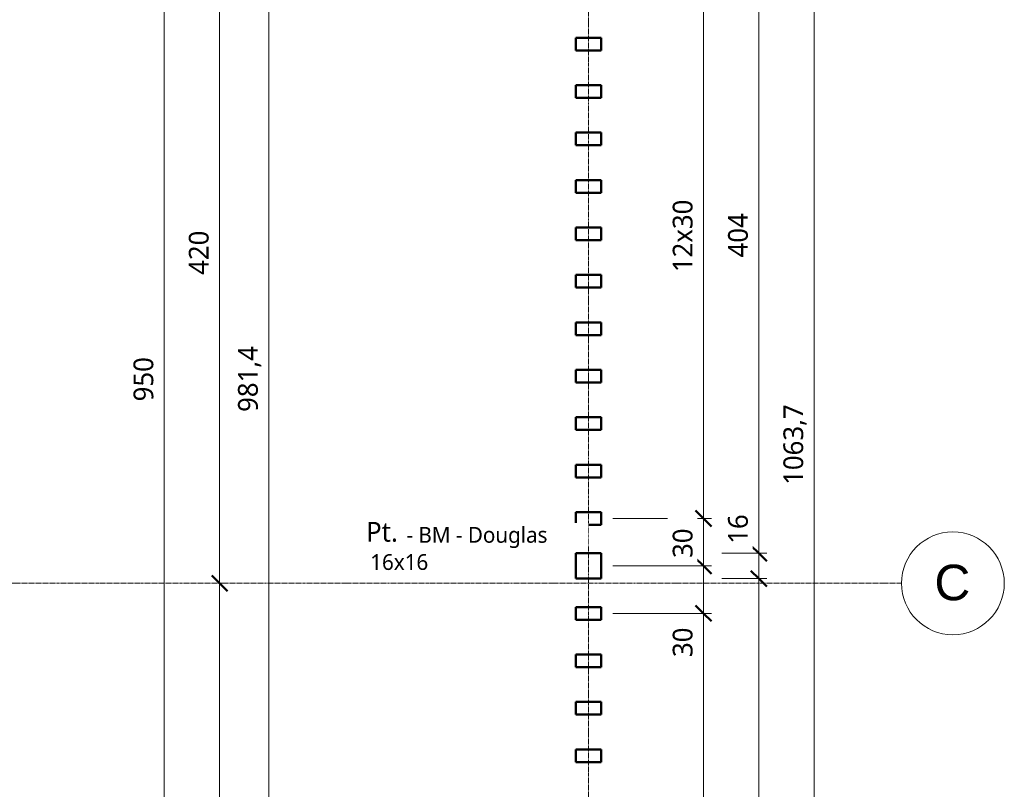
# Model space of a CAD drawing. Header units: millimetres. Extents: x -71081 to 41905, y -31219 to 13463.
# Tile 7 of 15: x -53132 to -46905, y -24431 to -19565. Entities that reach past the tile are written whole.
import ezdxf

# ---------------------------------------------------------------- set-up
doc = ezdxf.new("R2010")
doc.units = ezdxf.units.MM
doc.linetypes.add('Ligne de quadrillage', pattern=[22.225, 12.7, -3.175, 3.175, -3.175])
for name, color, linetype, lineweight in [('A-ANNO-DIMS', 211, 'Continuous', 9), ('A-ANNO-DIMS-50', 211, 'Continuous', 9), ('S-COLS', 52, 'Continuous', 18), ('S-COLS-IDEN', 171, 'Continuous', 9), ('S-GRID', 1, 'Continuous', 9), ('S-GRID-IDEN', 1, 'Continuous', 9)]:
    doc.layers.add(name, color=color, linetype=linetype, lineweight=lineweight)
doc.styles.add('Arial', font='arial.ttf', dxfattribs={"height": 225})
doc.styles.add('Roboto', font='txt', dxfattribs={"height": 100})
doc.styles.add('Roboto_1', font='txt', dxfattribs={"height": 125})
doc.styles.add('Roboto_B', font='txt', dxfattribs={"height": 125})
doc.dimstyles.new('Diagonale_-_Arial_2_5_mm', dxfattribs={"dimscale": 304.8, "dimtxt": 131.342559, "dimasz": 0.328084, "dimexe": 0.164042, "dimexo": 0.246063, "dimgap": 0.082021, "dimtad": 1, "dimdec": 1, "dimlfac": 0.1, "dimrnd": 0.1, "dimdsep": 46, "dimtxsty": 'Roboto_1', "dimblk1": 'OBLIQUE', "dimblk2": 'OBLIQUE', "dimsah": 1, "dimcen": 0.09, "dimazin": 0, "dimtfac": 1, "dimtdec": 4, "dimtix": 1, "dimtmove": 1, "dimatfit": 3, "dimfxl": 1, "dimtvp": 1, "dimtfill": 1, "dimtolj": 1, "dimtzin": 0, "dimarcsym": 2})
doc.dimstyles.new('Diagonale_-_Arial_2_5_mm_1', dxfattribs={"dimscale": 304.8, "dimtxt": 131.342559, "dimasz": 0.328084, "dimexe": 0.164042, "dimexo": 0.246063, "dimgap": 0.082021, "dimtad": 1, "dimdec": 1, "dimlfac": 0.1, "dimrnd": 0.1, "dimdsep": 46, "dimtxsty": 'Roboto_1', "dimblk1": 'OBLIQUE', "dimblk2": 'OBLIQUE', "dimsah": 1, "dimcen": 0.09, "dimazin": 0, "dimtfac": 1, "dimtdec": 4, "dimtix": 1, "dimtmove": 0, "dimatfit": 3, "dimfxl": 1, "dimtvp": 1, "dimtfill": 1, "dimtolj": 1, "dimtzin": 0, "dimarcsym": 2})
doc.dimstyles.new('Diagonale_-_Arial_2_5_mm_2', dxfattribs={"dimscale": 304.8, "dimtxt": 131.342559, "dimasz": 0.328084, "dimexe": 0.164042, "dimexo": 0.246063, "dimgap": 0.082021, "dimtad": 1, "dimdec": 1, "dimlfac": 0.1, "dimrnd": 0.1, "dimdsep": 46, "dimtxsty": 'Roboto_1', "dimblk1": 'OBLIQUE', "dimblk2": 'OBLIQUE', "dimsah": 1, "dimcen": 0.09, "dimazin": 0, "dimtfac": 1, "dimtdec": 4, "dimtix": 1, "dimtmove": 0, "dimatfit": 3, "dimfxl": 1, "dimtvp": 1, "dimtfill": 1, "dimtolj": 1, "dimtzin": 0, "dimarcsym": 2})

# ---------------------------------------------------------------- blocks, each defined once
blk = doc.blocks.new('Poteau - Bois d_oeuvre - 160x160-405785-Charpente - Rdc')
at = {"layer": 'S-COLS', "lineweight": 50}
for p, q in [((80, 80), (-80, 80)), ((-80, 80), (-80, -80)), ((80, -80), (80, 80)), ((-80, -80), (80, -80))]:
    blk.add_line(p, q, dxfattribs=at)
blk = doc.blocks.new('Poteau - Bois d_oeuvre - 160x80-405786-Charpente - Rdc')
at = {"layer": 'S-COLS', "lineweight": 50}
for p, q in [((80, 40), (-80, 40)), ((-80, 40), (-80, -40)), ((80, -40), (80, 40)), ((-80, -40), (80, -40))]:
    blk.add_line(p, q, dxfattribs=at)
blk = doc.blocks.new('Quadrillage - Extrémité de la ligne de quadrillage - Cercle-11506-Charpente - Rdc')
at = {"layer": 'S-GRID-IDEN'}
blk.add_circle((0, 0), 6.5, dxfattribs=at)
blk = doc.blocks.new('DIMBLOCK45-Charpente - Rdc')
at = {"layer": 'A-ANNO-DIMS-50', "lineweight": 50}
for p, q in [((-51557.2, -16921.8), (-51607.2, -16871.8)), ((-51557.2, -16921.8), (-51507.2, -16971.8)), ((-51557.2, -26735.8), (-51607.2, -26685.8)), ((-51557.2, -26735.8), (-51507.2, -26785.8))]:
    blk.add_line(p, q, dxfattribs=at)
at = {"layer": 'A-ANNO-DIMS-50'}
for p, q in [((-51557.2, -16921.8), (-53113.9, -16921.8)), ((-51557.2, -26735.8), (-51557.2, -16921.8)), ((-51557.2, -16921.8), (-51507.2, -16921.8)), ((-51557.2, -26735.8), (-53113.9, -26735.8)), ((-51557.2, -26735.8), (-51507.2, -26735.8))]:
    blk.add_line(p, q, dxfattribs=at)
at = {"layer": 'A-ANNO-DIMS-50', "color": 0, "insert": (-51751.7, -22044.8), "char_height": 125, "width": 518.591, "attachment_point": 1, "rotation": 90, "line_spacing_factor": 1.016846, "style": 'Roboto_1', "bg_fill": 3, "box_fill_scale": 1.25, "bg_fill_color": 256, "bg_fill_true_color": 13158600, "bg_fill_transparency": 0}
blk.add_mtext('981,4', dxfattribs=at)
blk = doc.blocks.new('_Oblique')
at = {"color": 0, "linetype": 'ByBlock', "lineweight": -2}
blk.add_line((-0.5, -0.5), (0.5, 0.5), dxfattribs=at)
blk = doc.blocks.new('DIMBLOCK48-Charpente - Rdc')
at = {"layer": 'A-ANNO-DIMS-50', "lineweight": 50}
for p, q in [((-51868.1, -18928.8), (-51918.1, -18878.8)), ((-51868.1, -18928.8), (-51818.1, -18978.8)), ((-51868.1, -23128.8), (-51918.1, -23078.8)), ((-51868.1, -23128.8), (-51818.1, -23178.8))]:
    blk.add_line(p, q, dxfattribs=at)
at = {"layer": 'A-ANNO-DIMS-50'}
for p, q in [((-51868.1, -18928.8), (-51872.4, -18928.8)), ((-51868.1, -18928.8), (-51868.1, -23128.8)), ((-51868.1, -18928.8), (-51818.1, -18928.8)), ((-51868.1, -23128.8), (-51872.4, -23128.8)), ((-51868.1, -23128.8), (-51818.1, -23128.8))]:
    blk.add_line(p, q, dxfattribs=at)
at = {"layer": 'A-ANNO-DIMS-50', "color": 0, "insert": (-52062.6, -21178.1), "char_height": 125, "width": 358.438, "attachment_point": 1, "rotation": 90, "line_spacing_factor": 1.016846, "style": 'Roboto_1', "bg_fill": 3, "box_fill_scale": 1.25, "bg_fill_color": 256, "bg_fill_true_color": 13158600, "bg_fill_transparency": 0}
blk.add_mtext('420', dxfattribs=at)
blk = doc.blocks.new('DIMBLOCK49-Charpente - Rdc')
at = {"layer": 'A-ANNO-DIMS-50', "lineweight": 50}
for p, q in [((-51868.1, -23128.8), (-51918.1, -23078.8)), ((-51868.1, -23128.8), (-51818.1, -23178.8)), ((-51868.1, -26628.8), (-51918.1, -26578.8)), ((-51868.1, -26628.8), (-51818.1, -26678.8))]:
    blk.add_line(p, q, dxfattribs=at)
at = {"layer": 'A-ANNO-DIMS-50'}
for p, q in [((-51868.1, -23128.8), (-51872.4, -23128.8)), ((-51868.1, -23128.8), (-51868.1, -26628.8)), ((-51868.1, -23128.8), (-51818.1, -23128.8)), ((-51868.1, -26628.8), (-51872.4, -26628.8)), ((-51868.1, -26628.8), (-51818.1, -26628.8))]:
    blk.add_line(p, q, dxfattribs=at)
at = {"layer": 'A-ANNO-DIMS-50', "color": 0, "insert": (-52062.6, -25028.1), "char_height": 125, "width": 358.438, "attachment_point": 1, "rotation": 90, "line_spacing_factor": 1.016846, "style": 'Roboto_1', "bg_fill": 3, "box_fill_scale": 1.25, "bg_fill_color": 256, "bg_fill_true_color": 13158600, "bg_fill_transparency": 0}
blk.add_mtext('350', dxfattribs=at)
blk = doc.blocks.new('DIMBLOCK52-Charpente - Rdc')
at = {"layer": 'A-ANNO-DIMS-50', "lineweight": 50}
for p, q in [((-52218.1, -17078.8), (-52268.1, -17028.8)), ((-52218.1, -17078.8), (-52168.1, -17128.8)), ((-52218.1, -26578.8), (-52268.1, -26528.8)), ((-52218.1, -26578.8), (-52168.1, -26628.8))]:
    blk.add_line(p, q, dxfattribs=at)
at = {"layer": 'A-ANNO-DIMS-50'}
for p, q in [((-52218.1, -17078.8), (-52268.1, -17078.8)), ((-52218.1, -26578.8), (-52218.1, -17078.8)), ((-52218.1, -17078.8), (-52213.9, -17078.8)), ((-52218.1, -26578.8), (-53115.1, -26578.8)), ((-52218.1, -26578.8), (-52168.1, -26578.8))]:
    blk.add_line(p, q, dxfattribs=at)
at = {"layer": 'A-ANNO-DIMS-50', "color": 0, "insert": (-52412.6, -21978.1), "char_height": 125, "width": 358.438, "attachment_point": 1, "rotation": 90, "line_spacing_factor": 1.016846, "style": 'Roboto_1', "bg_fill": 3, "box_fill_scale": 1.25, "bg_fill_color": 256, "bg_fill_true_color": 13158600, "bg_fill_transparency": 0}
blk.add_mtext('950', dxfattribs=at)
blk = doc.blocks.new('DIMBLOCK56-Charpente - Rdc')
at = {"layer": 'A-ANNO-DIMS-50', "lineweight": 50}
for p, q in [((-48807.9, -19118.8), (-48857.9, -19068.8)), ((-48807.9, -19118.8), (-48757.9, -19168.8)), ((-48807.9, -22718.8), (-48857.9, -22668.8)), ((-48807.9, -22718.8), (-48757.9, -22768.8))]:
    blk.add_line(p, q, dxfattribs=at)
at = {"layer": 'A-ANNO-DIMS-50'}
for p, q in [((-48807.9, -19118.8), (-49380.9, -19118.8)), ((-48807.9, -22718.8), (-48807.9, -19118.8)), ((-48807.9, -19118.8), (-48757.9, -19118.8)), ((-48807.9, -22718.8), (-49380.9, -22718.8)), ((-48807.9, -22718.8), (-48757.9, -22718.8))]:
    blk.add_line(p, q, dxfattribs=at)
at = {"layer": 'A-ANNO-DIMS-50', "color": 0, "insert": (-49002.4, -21161.3), "char_height": 125, "width": 582.144, "attachment_point": 1, "rotation": 90, "line_spacing_factor": 1.016846, "style": 'Roboto_1', "bg_fill": 3, "box_fill_scale": 1.25, "bg_fill_color": 256, "bg_fill_true_color": 13158600, "bg_fill_transparency": 0}
blk.add_mtext('12x30', dxfattribs=at)
blk = doc.blocks.new('_None')
blk = doc.blocks.new('DIMBLOCK61-Charpente - Rdc')
at = {"layer": 'A-ANNO-DIMS-50', "lineweight": 50}
for p, q in [((-48807.9, -23018.8), (-48857.9, -22968.8)), ((-48807.9, -23018.8), (-48757.9, -23068.8)), ((-48807.9, -23318.8), (-48857.9, -23268.8)), ((-48807.9, -23318.8), (-48757.9, -23368.8))]:
    blk.add_line(p, q, dxfattribs=at)
at = {"layer": 'A-ANNO-DIMS-50'}
for p, q in [((-48807.9, -23018.8), (-49380.9, -23018.8)), ((-48807.9, -23318.8), (-48807.9, -23018.8)), ((-48807.9, -23018.8), (-48757.9, -23018.8)), ((-48807.9, -23395.6), (-48807.9, -23168.8)), ((-48807.9, -23318.8), (-49380.9, -23318.8)), ((-48807.9, -23318.8), (-48757.9, -23318.8)), ((-48807.9, -23594.8), (-48807.9, -23395.6))]:
    blk.add_line(p, q, dxfattribs=at)
at = {"layer": 'A-ANNO-DIMS-50', "color": 0, "insert": (-49002.4, -23594.8), "char_height": 125, "width": 238.959, "attachment_point": 1, "rotation": 90, "line_spacing_factor": 1.016846, "style": 'Roboto_1', "bg_fill": 3, "box_fill_scale": 1.25, "bg_fill_color": 256, "bg_fill_true_color": 13158600, "bg_fill_transparency": 0}
blk.add_mtext('30', dxfattribs=at)
blk = doc.blocks.new('DIMBLOCK62-Charpente - Rdc')
at = {"layer": 'A-ANNO-DIMS-50'}
for p, q in [((-48807.9, -22718.8), (-49380.9, -22718.8)), ((-48807.9, -23018.8), (-48807.9, -22718.8)), ((-48807.9, -22718.8), (-48757.9, -22718.8)), ((-48807.9, -23018.8), (-49380.9, -23018.8)), ((-48807.9, -23018.8), (-48757.9, -23018.8))]:
    blk.add_line(p, q, dxfattribs=at)
at = {"layer": 'A-ANNO-DIMS-50', "lineweight": 50}
for p, q in [((-48807.9, -22718.8), (-48857.9, -22668.8)), ((-48807.9, -22718.8), (-48757.9, -22768.8)), ((-48807.9, -23018.8), (-48857.9, -22968.8)), ((-48807.9, -23018.8), (-48757.9, -23068.8))]:
    blk.add_line(p, q, dxfattribs=at)
at = {"layer": 'A-ANNO-DIMS-50', "color": 0, "insert": (-49002.4, -22968.3), "char_height": 125, "width": 238.959, "attachment_point": 1, "rotation": 90, "line_spacing_factor": 1.016846, "style": 'Roboto_1', "bg_fill": 3, "box_fill_scale": 1.25, "bg_fill_color": 256, "bg_fill_true_color": 13158600, "bg_fill_transparency": 0}
blk.add_mtext('30', dxfattribs=at)
blk = doc.blocks.new('DIMBLOCK63-Charpente - Rdc')
at = {"layer": 'A-ANNO-DIMS-50', "lineweight": 50}
for p, q in [((-48807.9, -23318.8), (-48857.9, -23268.8)), ((-48807.9, -23318.8), (-48757.9, -23368.8)), ((-48807.9, -26318.8), (-48857.9, -26268.8)), ((-48807.9, -26318.8), (-48757.9, -26368.8))]:
    blk.add_line(p, q, dxfattribs=at)
at = {"layer": 'A-ANNO-DIMS-50'}
for p, q in [((-48807.9, -23318.8), (-49380.9, -23318.8)), ((-48807.9, -26318.8), (-48807.9, -23318.8)), ((-48807.9, -23318.8), (-48757.9, -23318.8)), ((-48807.9, -26318.8), (-49380.9, -26318.8)), ((-48807.9, -26318.8), (-48757.9, -26318.8))]:
    blk.add_line(p, q, dxfattribs=at)
at = {"layer": 'A-ANNO-DIMS-50', "color": 0, "insert": (-49002.4, -25061.3), "char_height": 125, "width": 582.144, "attachment_point": 1, "rotation": 90, "line_spacing_factor": 1.016846, "style": 'Roboto_1', "bg_fill": 3, "box_fill_scale": 1.25, "bg_fill_color": 256, "bg_fill_true_color": 13158600, "bg_fill_transparency": 0}
blk.add_mtext('10x30', dxfattribs=at)
blk = doc.blocks.new('DIMBLOCK70-Charpente - Rdc')
at = {"layer": 'A-ANNO-DIMS-50', "lineweight": 50}
for p, q in [((-48457.9, -18898.8), (-48507.9, -18848.8)), ((-48457.9, -18898.8), (-48407.9, -18948.8)), ((-48457.9, -22938.8), (-48507.9, -22888.8)), ((-48457.9, -22938.8), (-48407.9, -22988.8))]:
    blk.add_line(p, q, dxfattribs=at)
at = {"layer": 'A-ANNO-DIMS-50'}
for p, q in [((-48457.9, -18898.8), (-48691.8, -18898.8)), ((-48457.9, -18898.8), (-48457.9, -22938.8)), ((-48457.9, -18898.8), (-48407.9, -18898.8)), ((-48457.9, -22938.8), (-48691.8, -22938.8)), ((-48457.9, -22938.8), (-48407.9, -22938.8))]:
    blk.add_line(p, q, dxfattribs=at)
at = {"layer": 'A-ANNO-DIMS-50', "color": 0, "insert": (-48652.4, -21068.1), "char_height": 125, "width": 358.438, "attachment_point": 1, "rotation": 90, "line_spacing_factor": 1.016846, "style": 'Roboto_1', "bg_fill": 3, "box_fill_scale": 1.25, "bg_fill_color": 256, "bg_fill_true_color": 13158600, "bg_fill_transparency": 0}
blk.add_mtext('404', dxfattribs=at)
blk = doc.blocks.new('DIMBLOCK71-Charpente - Rdc')
at = {"layer": 'A-ANNO-DIMS-50'}
for p, q in [((-48457.9, -22679.4), (-48457.9, -22878.6)), ((-48457.9, -22878.6), (-48457.9, -23018.8)), ((-48457.9, -22938.8), (-48691.8, -22938.8)), ((-48457.9, -22938.8), (-48457.9, -23098.8)), ((-48457.9, -22938.8), (-48407.9, -22938.8)), ((-48457.9, -23098.8), (-48691.8, -23098.8)), ((-48457.9, -23098.8), (-48407.9, -23098.8))]:
    blk.add_line(p, q, dxfattribs=at)
at = {"layer": 'A-ANNO-DIMS-50', "lineweight": 50}
for p, q in [((-48457.9, -22938.8), (-48507.9, -22888.8)), ((-48457.9, -22938.8), (-48407.9, -22988.8)), ((-48457.9, -23098.8), (-48507.9, -23048.8)), ((-48457.9, -23098.8), (-48407.9, -23148.8))]:
    blk.add_line(p, q, dxfattribs=at)
at = {"layer": 'A-ANNO-DIMS-50', "color": 0, "insert": (-48652.4, -22878.6), "char_height": 125, "width": 238.959, "attachment_point": 1, "rotation": 90, "line_spacing_factor": 1.016846, "style": 'Roboto_1', "bg_fill": 3, "box_fill_scale": 1.25, "bg_fill_color": 256, "bg_fill_true_color": 13158600, "bg_fill_transparency": 0}
blk.add_mtext('16', dxfattribs=at)
blk = doc.blocks.new('DIMBLOCK72-Charpente - Rdc')
at = {"layer": 'A-ANNO-DIMS-50'}
for p, q in [((-48457.9, -23098.8), (-48691.8, -23098.8)), ((-48457.9, -23098.8), (-48457.9, -26548.8)), ((-48457.9, -23098.8), (-48407.9, -23098.8)), ((-48457.9, -26548.8), (-48691.8, -26548.8)), ((-48457.9, -26548.8), (-48407.9, -26548.8))]:
    blk.add_line(p, q, dxfattribs=at)
at = {"layer": 'A-ANNO-DIMS-50', "lineweight": 50}
for p, q in [((-48457.9, -23098.8), (-48507.9, -23048.8)), ((-48457.9, -23098.8), (-48407.9, -23148.8)), ((-48457.9, -26548.8), (-48507.9, -26498.8)), ((-48457.9, -26548.8), (-48407.9, -26598.8))]:
    blk.add_line(p, q, dxfattribs=at)
at = {"layer": 'A-ANNO-DIMS-50', "color": 0, "insert": (-48652.4, -24973.1), "char_height": 125, "width": 358.438, "attachment_point": 1, "rotation": 90, "line_spacing_factor": 1.016846, "style": 'Roboto_1', "bg_fill": 3, "box_fill_scale": 1.25, "bg_fill_color": 256, "bg_fill_true_color": 13158600, "bg_fill_transparency": 0}
blk.add_mtext('345', dxfattribs=at)
blk = doc.blocks.new('DIMBLOCK75-Charpente - Rdc')
at = {"layer": 'A-ANNO-DIMS-50', "lineweight": 50}
for p, q in [((-48107.9, -16921.8), (-48157.9, -16871.8)), ((-48107.9, -16921.8), (-48057.9, -16971.8)), ((-48107.9, -27558.8), (-48157.9, -27508.8)), ((-48107.9, -27558.8), (-48057.9, -27608.8))]:
    blk.add_line(p, q, dxfattribs=at)
at = {"layer": 'A-ANNO-DIMS-50'}
for p, q in [((-48107.9, -16921.8), (-49385.9, -16921.8)), ((-48107.9, -16921.8), (-48107.9, -27558.8)), ((-48107.9, -16921.8), (-48057.9, -16921.8)), ((-48107.9, -27558.8), (-49380.9, -27558.8)), ((-48107.9, -27558.8), (-48057.9, -27558.8))]:
    blk.add_line(p, q, dxfattribs=at)
at = {"layer": 'A-ANNO-DIMS-50', "color": 0, "insert": (-48302.4, -22506.1), "char_height": 125, "width": 638.071, "attachment_point": 1, "rotation": 90, "line_spacing_factor": 1.016846, "style": 'Roboto_1', "bg_fill": 3, "box_fill_scale": 1.25, "bg_fill_color": 256, "bg_fill_true_color": 13158600, "bg_fill_transparency": 0}
blk.add_mtext('1063,7', dxfattribs=at)

msp = doc.modelspace()

# ---------------------------------------------------------------- linework, layer by layer
at = {"layer": 'S-GRID', "linetype": 'Ligne de quadrillage'}
for p, q in [((-49535.87, -30569.16), (-49535.87, -14467.83)), ((-70430.91, -23128.76), (-47555.31, -23128.76))]:
    msp.add_line(p, q, dxfattribs=at)

# ---------------------------------------------------------------- block references
at = {"layer": 'S-COLS'}
for name, p in [('Poteau - Bois d_oeuvre - 160x80-405786-Charpente - Rdc', (-49535.87, -19718.76)), ('Poteau - Bois d_oeuvre - 160x80-405786-Charpente - Rdc', (-49535.87, -20018.76)), ('Poteau - Bois d_oeuvre - 160x80-405786-Charpente - Rdc', (-49535.87, -20318.76)), ('Poteau - Bois d_oeuvre - 160x80-405786-Charpente - Rdc', (-49535.87, -20618.76)), ('Poteau - Bois d_oeuvre - 160x80-405786-Charpente - Rdc', (-49535.87, -20918.76)), ('Poteau - Bois d_oeuvre - 160x80-405786-Charpente - Rdc', (-49535.87, -21218.76)), ('Poteau - Bois d_oeuvre - 160x80-405786-Charpente - Rdc', (-49535.87, -21518.76)), ('Poteau - Bois d_oeuvre - 160x80-405786-Charpente - Rdc', (-49535.87, -21818.76)), ('Poteau - Bois d_oeuvre - 160x80-405786-Charpente - Rdc', (-49535.87, -22118.76)), ('Poteau - Bois d_oeuvre - 160x80-405786-Charpente - Rdc', (-49535.87, -22418.76)), ('Poteau - Bois d_oeuvre - 160x80-405786-Charpente - Rdc', (-49535.87, -22718.76)), ('Poteau - Bois d_oeuvre - 160x160-405785-Charpente - Rdc', (-49535.87, -23018.76)), ('Poteau - Bois d_oeuvre - 160x80-405786-Charpente - Rdc', (-49535.87, -23318.76)), ('Poteau - Bois d_oeuvre - 160x80-405786-Charpente - Rdc', (-49535.87, -23618.76)), ('Poteau - Bois d_oeuvre - 160x80-405786-Charpente - Rdc', (-49535.87, -23918.76)), ('Poteau - Bois d_oeuvre - 160x80-405786-Charpente - Rdc', (-49535.87, -24218.76))]:
    msp.add_blockref(name, p, dxfattribs=at)
at = {"layer": 'S-GRID-IDEN', "xscale": 49.99999999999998, "yscale": 49.99999999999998, "zscale": 49.99999999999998, "rotation": 269.9999999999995}
msp.add_blockref('Quadrillage - Extrémité de la ligne de quadrillage - Cercle-11506-Charpente - Rdc', (-47230.31, -23128.76), dxfattribs=at)

# ---------------------------------------------------------------- texts
at = {"layer": 'S-COLS-IDEN', "attachment_point": 1, "bg_fill": 3, "box_fill_scale": 1.25, "bg_fill_color": 256, "bg_fill_true_color": 13158600, "bg_fill_transparency": 0}
for s, insert, char_height, width, style in [('Pt.', (-50941.7, -22740.57), 125, 268.5653, 'Roboto_B'), (' - BM - Douglas', (-50720.2, -22772.3), 100, 1158.4384, 'Roboto'), ('16x16', (-50915.45, -22944.3), 100, 468.9872, 'Roboto')]:
    msp.add_mtext(s, dxfattribs=dict(at, insert=insert, char_height=char_height, width=width, style=style))

# ---------------------------------------------------------------- next in the draw order: texts
at = {"layer": 'S-GRID-IDEN', "insert": (-47347.35, -23011.12), "char_height": 225, "width": 276.5822, "attachment_point": 1, "style": 'Arial', "bg_fill": 3, "box_fill_scale": 1.25, "bg_fill_color": 256, "bg_fill_true_color": 13158600, "bg_fill_transparency": 0}
msp.add_mtext('C', dxfattribs=at)

# ---------------------------------------------------------------- next in the draw order: dimensions: what is measured, and where the dimension line sits
at = {"layer": 'A-ANNO-DIMS'}
dim = msp.add_linear_dim(base=(-51557.23, -16921.76), p1=(-53188.87, -26735.76), p2=(-53188.87, -16921.76), angle=90, dimstyle='Diagonale_-_Arial_2_5_mm_1', override={"dimpost": '<>', "dimfxl": 9814}, dxfattribs=at)
dim.commit()
dim.dimension.update_dxf_attribs({"geometry": 'DIMBLOCK45-Charpente - Rdc', "text_midpoint": (-51646.44, -21828.76)})
dim = msp.add_linear_dim(base=(-48807.94, -19118.76), p1=(-49455.87, -22718.76), p2=(-49455.87, -19118.76), angle=90, text='12x30', dimstyle='Diagonale_-_Arial_2_5_mm_2', override={"dimpost": '<>', "dimblk1": 'None', "dimblk2": 'None', "dimsah": 1, "dimfxl": 3600}, dxfattribs=at)
dim.commit()
dim.dimension.update_dxf_attribs({"geometry": 'DIMBLOCK56-Charpente - Rdc', "text_midpoint": (-48897.16, -20918.76)})
dim = msp.add_linear_dim(base=(-48807.94, -23018.76), p1=(-49455.87, -23318.76), p2=(-49455.87, -23018.76), angle=90, dimstyle='Diagonale_-_Arial_2_5_mm', override={"dimpost": '<>', "dimfxl": 300}, dxfattribs=at)
dim.commit()
dim.dimension.update_dxf_attribs({"geometry": 'DIMBLOCK61-Charpente - Rdc', "text_midpoint": (-48919.1, -23475.28), "dimtype": 160, "text_rotation": 90})

# ---------------------------------------------------------------- next in the draw order: dimensions: what is measured, and where the dimension line sits
for base, p1, p2, override, picture, middle in [((-52218.14, -17078.76), (-53190.05, -26578.76), (-52288.85, -17078.76), {"dimpost": '<>', "dimfxl": 9542.649736}, 'DIMBLOCK52-Charpente - Rdc', (-52307.36, -21828.76)), ((-51868.14, -23128.76), (-51797.43, -18928.76), (-51797.43, -23128.76), {"dimpost": '<>', "dimfxl": 4200}, 'DIMBLOCK48-Charpente - Rdc', (-51957.36, -21028.76)), ((-48807.94, -22718.76), (-49455.87, -23018.76), (-49455.87, -22718.76), {"dimpost": '<>', "dimfxl": 300}, 'DIMBLOCK62-Charpente - Rdc', (-48897.16, -22868.76))]:
    dim = msp.add_linear_dim(base=base, p1=p1, p2=p2, angle=90, dimstyle='Diagonale_-_Arial_2_5_mm_1', override=override, dxfattribs=at)
    dim.commit()
    dim.dimension.update_dxf_attribs({"geometry": picture, "text_midpoint": middle})
dim = msp.add_linear_dim(base=(-48807.94, -23318.76), p1=(-49455.87, -26318.76), p2=(-49455.87, -23318.76), angle=90, text='10x30', dimstyle='Diagonale_-_Arial_2_5_mm_2', override={"dimpost": '<>', "dimblk1": 'None', "dimblk2": 'None', "dimsah": 1, "dimfxl": 3000}, dxfattribs=at)
dim.commit()
dim.dimension.update_dxf_attribs({"geometry": 'DIMBLOCK63-Charpente - Rdc', "text_midpoint": (-48897.16, -24818.76)})

# ---------------------------------------------------------------- next in the draw order: dimensions: what is measured, and where the dimension line sits
for base, p1, p2, override, picture, middle in [((-48457.94, -22938.76), (-48766.82, -18898.76), (-48766.82, -22938.76), {"dimpost": '<>', "dimfxl": 4040}, 'DIMBLOCK70-Charpente - Rdc', (-48547.16, -20918.76)), ((-51868.14, -26628.76), (-51797.43, -23128.76), (-51797.43, -26628.76), {"dimpost": '<>', "dimfxl": 3500}, 'DIMBLOCK49-Charpente - Rdc', (-51957.36, -24878.76))]:
    dim = msp.add_linear_dim(base=base, p1=p1, p2=p2, angle=90, dimstyle='Diagonale_-_Arial_2_5_mm_1', override=override, dxfattribs=at)
    dim.commit()
    dim.dimension.update_dxf_attribs({"geometry": picture, "text_midpoint": middle})

# ---------------------------------------------------------------- next in the draw order: dimensions: what is measured, and where the dimension line sits
dim = msp.add_linear_dim(base=(-48457.94, -23098.76), p1=(-48766.82, -22938.76), p2=(-48766.82, -23098.76), angle=90, dimstyle='Diagonale_-_Arial_2_5_mm', override={"dimpost": '<>', "dimfxl": 160}, dxfattribs=at)
dim.commit()
dim.dimension.update_dxf_attribs({"geometry": 'DIMBLOCK71-Charpente - Rdc', "text_midpoint": (-48569.1, -22759.09), "dimtype": 160, "text_rotation": 90})

# ---------------------------------------------------------------- next in the draw order: dimensions: what is measured, and where the dimension line sits
dim = msp.add_linear_dim(base=(-48457.94, -26548.76), p1=(-48766.82, -23098.76), p2=(-48766.82, -26548.76), angle=90, dimstyle='Diagonale_-_Arial_2_5_mm_1', override={"dimpost": '<>', "dimfxl": 3450}, dxfattribs=at)
dim.commit()
dim.dimension.update_dxf_attribs({"geometry": 'DIMBLOCK72-Charpente - Rdc', "text_midpoint": (-48547.16, -24823.76)})

# ---------------------------------------------------------------- next in the draw order: dimensions: what is measured, and where the dimension line sits
dim = msp.add_linear_dim(base=(-48107.94, -27558.76), p1=(-49460.87, -16921.76), p2=(-49455.87, -27558.76), angle=90, dimstyle='Diagonale_-_Arial_2_5_mm_1', override={"dimpost": '<>', "dimfxl": 10637.001175}, dxfattribs=at)
dim.commit()
dim.dimension.update_dxf_attribs({"geometry": 'DIMBLOCK75-Charpente - Rdc', "text_midpoint": (-48197.16, -22240.26)})

doc.saveas('drawing.dxf')
